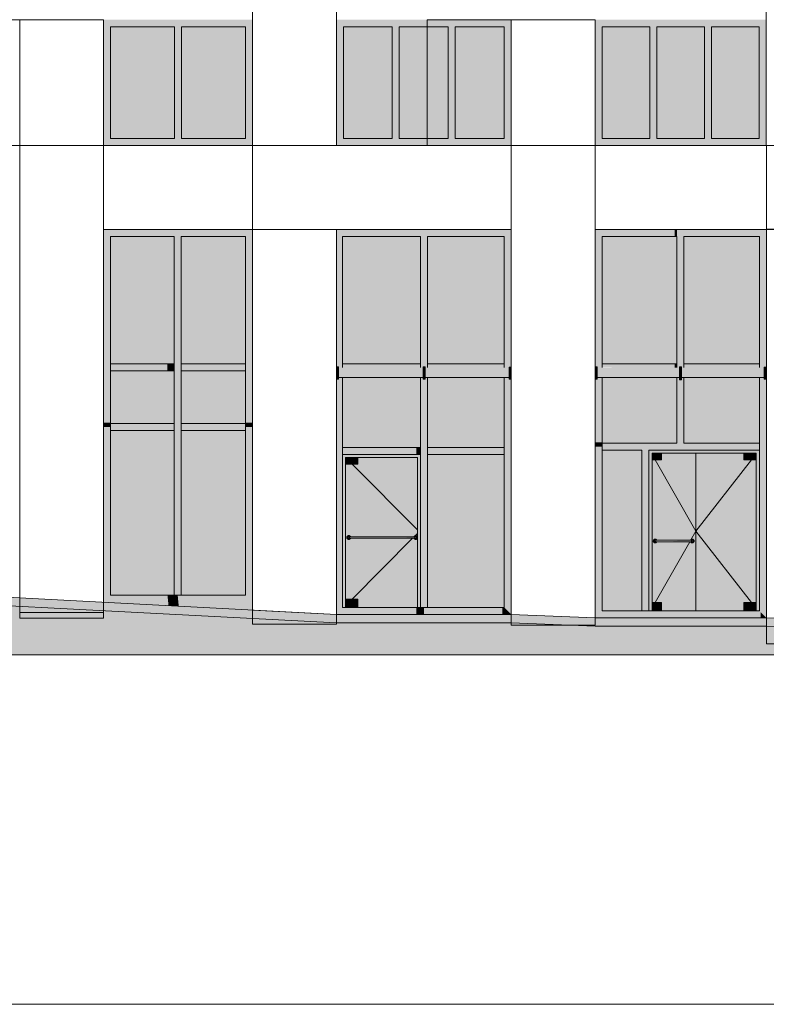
# Model space of a CAD drawing. Header units: millimetres. Extents: x 1036 to 193412, y -5275 to 5839817.
# Tile 92 of 104: x 171372 to 182052, y 5718719 to 5732808. Entities that reach past the tile are written whole.
import ezdxf

# ---------------------------------------------------------------- set-up
doc = ezdxf.new("R2010")
doc.units = ezdxf.units.MM
for name, color, linetype, lineweight, true_color in [('мелкий_dwg', 7, 'Continuous', 9, 0x767676), ('Фасады_Рабочий Лист _2__3_0_Ном__пера__161', 7, 'Continuous', 9, 0x656565), ('Фасады_Рабочий Лист _2__3_0_Ном__пера__2', 9, 'Continuous', 18, 0x808080)]:
    doc.layers.add(name, color=color, linetype=linetype, lineweight=lineweight, true_color=true_color)
for name, color, linetype, lineweight in [('Тонкие линии', 7, 'Continuous', 9), ('Фасады_Рабочий Лист _2__3_0', 7, 'Continuous', 9), ('Фасады_Рабочий Лист _2__3_0_Ном__пера__1', 7, 'Continuous', 9), ('Фасады_Рабочий Лист _2__3_0_Ном__пера__120', 7, 'Continuous', 9)]:
    doc.layers.add(name, color=color, linetype=linetype, lineweight=lineweight)
picture_1 = doc.add_image_def('image128.png', size_in_pixel=(882, 833))
picture_2 = doc.add_image_def('image130.png', size_in_pixel=(882, 833))
picture_3 = doc.add_image_def('image274.png', size_in_pixel=(882, 837))
picture_4 = doc.add_image_def('image275.png', size_in_pixel=(882, 837))
picture_5 = doc.add_image_def('image301.png', size_in_pixel=(882, 837))
picture_6 = doc.add_image_def('image302.png', size_in_pixel=(882, 837))
picture_7 = doc.add_image_def('image303.png', size_in_pixel=(882, 837))
picture_8 = doc.add_image_def('image304.png', size_in_pixel=(882, 837))
picture_9 = doc.add_image_def('image380.png', size_in_pixel=(729, 823))
picture_10 = doc.add_image_def('image424.png', size_in_pixel=(877, 829))
picture_11 = doc.add_image_def('image440.png', size_in_pixel=(877, 829))

# ---------------------------------------------------------------- blocks, each defined once
blk = doc.blocks.new('мелкий_dwg-21588910-Схема расположения расчетных фрагментов фасада корпуса 2')
at = {"layer": 'Фасады_Рабочий Лист _2__3_0', "true_color": 0xf8f8f8}
for points in [[(-6849133, 5731108), (-6849133, 5732708), (-6850048, 5732708), (-6850048, 5731108)], [(-6848991, 5731108), (-6848118, 5731108), (-6848118, 5732708), (-6849033, 5732708), (-6849033, 5731108)], [(-6846018, 5731108), (-6846018, 5732708), (-6846718, 5732708), (-6846718, 5731108)], [(-6845218, 5731108), (-6845218, 5732708), (-6845918, 5732708), (-6845918, 5731108)], [(-6844418, 5731108), (-6844418, 5732708), (-6845118, 5732708), (-6845118, 5731108)], [(-6842335, 5731108), (-6842335, 5732708), (-6843018, 5732708), (-6843018, 5731108)], [(-6841551, 5731108), (-6841551, 5732708), (-6842235, 5732708), (-6842235, 5731108)], [(-6840768, 5731108), (-6840768, 5732708), (-6841451, 5732708), (-6841451, 5731108)], [(-6849138, 5727882), (-6849138, 5729708), (-6850048, 5729708), (-6850048, 5727882)], [(-6849038, 5727882), (-6848117, 5727882), (-6848117, 5729708), (-6849038, 5729708)], [(-6845613, 5727882), (-6845613, 5729708), (-6846732, 5729708), (-6846732, 5727882)], [(-6844417, 5727882), (-6844417, 5729708), (-6845513, 5729708), (-6845513, 5727882)], [(-6843016, 5727882), (-6841947, 5727882), (-6841947, 5729708), (-6843016, 5729708)], [(-6841847, 5727882), (-6840767, 5727882), (-6840767, 5729708), (-6841847, 5729708), (-6841847, 5729693)], [(-6850048, 5727032), (-6849138, 5727032), (-6849138, 5727782), (-6850048, 5727782), (-6850048, 5727042)], [(-6848117, 5727032), (-6848117, 5727782), (-6849038, 5727782), (-6849038, 5727032), (-6848991, 5727032)], [(-6846530, 5726687), (-6845613, 5726687), (-6845613, 5727688), (-6846732, 5727688), (-6846732, 5726687)], [(-6844417, 5726687), (-6844417, 5727688), (-6845513, 5727688), (-6845513, 5726687), (-6845300, 5726687)], [(-6843016, 5726748), (-6841947, 5726748), (-6841947, 5727688), (-6843016, 5727688), (-6843016, 5726758)], [(-6840767, 5726758), (-6840767, 5727688), (-6841847, 5727688), (-6841847, 5726758), (-6841608, 5726758)], [(-6849138, 5724572), (-6849138, 5726932), (-6850048, 5726932), (-6850048, 5724572), (-6849219, 5724572)], [(-6848117, 5724572), (-6848117, 5726932), (-6849038, 5726932), (-6849038, 5724572), (-6848991, 5724572)], [(-6841847, 5726748), (-6840767, 5726748), (-6840767, 5726758), (-6841847, 5726758)], [(-6845675, 5724398), (-6845658, 5724398), (-6845663, 5725380), (-6845678, 5725372), (-6845697, 5725376), (-6845708, 5725388), (-6846618, 5725386), (-6846629, 5725375), (-6846649, 5725373), (-6846663, 5725382), (-6846669, 5725398), (-6846661, 5725416), (-6846646, 5725425), (-6846627, 5725421), (-6846617, 5725408), (-6845707, 5725410), (-6845696, 5725422), (-6845675, 5725424), (-6845662, 5725415), (-6845658, 5725408), (-6845658, 5726542), (-6846512, 5726542), (-6846512, 5726447), (-6846687, 5726447), (-6846687, 5724518), (-6846512, 5724518), (-6846512, 5724398)], [(-6845300, 5724398), (-6844417, 5724398), (-6844417, 5726587), (-6845513, 5726587), (-6845513, 5724398), (-6845363, 5724398)], [(-6842447, 5724348), (-6842447, 5726648), (-6843016, 5726648), (-6843016, 5724348), (-6842839, 5724348)], [(-6840987, 5724348), (-6840987, 5724468), (-6840812, 5724468), (-6840812, 5726508), (-6840987, 5726508), (-6840987, 5726603), (-6841677, 5726603), (-6841677, 5724348), (-6841608, 5724348)]]:
    blk.add_hatch(color=7, dxfattribs=at).paths.add_polyline_path(points)
at = {"layer": 'Фасады_Рабочий Лист _2__3_0', "true_color": 0xf9f9f9}
for points in [[(-6846732, 5727688), (-6845578, 5727688), (-6845578, 5727829), (-6846787, 5727829), (-6846787, 5727688)], [(-6845300, 5727688), (-6844347, 5727688), (-6844347, 5727829), (-6845548, 5727829), (-6845548, 5727688), (-6845513, 5727688)], [(-6842839, 5727688), (-6841912, 5727688), (-6841912, 5727829), (-6843086, 5727829), (-6843086, 5727688), (-6843016, 5727688)], [(-6840697, 5727688), (-6840697, 5727829), (-6841882, 5727829), (-6841882, 5727688), (-6840700, 5727688)]]:
    blk.add_hatch(color=7, dxfattribs=at).paths.add_polyline_path(points)
at = {"layer": 'Фасады_Рабочий Лист _2__3_0', "true_color": 0xf8f8f8}
h = blk.add_hatch(color=7, dxfattribs=at)
h.paths.add_polyline_path([(-6842165, 5724348), (-6841677, 5724348), (-6841677, 5726603), (-6842165, 5726603), (-6842165, 5726508), (-6842302, 5726508), (-6842302, 5724468), (-6842165, 5724468)])
h.paths.add_polyline_path([(-6842262, 5725322), (-6842280, 5725334), (-6842284, 5725348), (-6842277, 5725366), (-6842262, 5725375), (-6842243, 5725371), (-6842223, 5725358), (-6841752, 5725358), (-6841740, 5725372), (-6841720, 5725374), (-6841706, 5725365), (-6841701, 5725347), (-6841708, 5725330), (-6841723, 5725322), (-6841742, 5725326), (-6841752, 5725338), (-6842232, 5725338), (-6842247, 5725324), (-6842253, 5725322)])
at = {"layer": 'Фасады_Рабочий Лист _2__3_0', "true_color": 0xededed}
for points in [[(-6846637, 5725373), (-6846622, 5725382), (-6846618, 5725388), (-6846649, 5725392), (-6846651, 5725400), (-6846647, 5725407), (-6846618, 5725408), (-6846629, 5725421), (-6846646, 5725424), (-6846661, 5725415), (-6846668, 5725398), (-6846661, 5725382), (-6846646, 5725373)], [(-6845694, 5725400), (-6845694, 5725402), (-6845915, 5725400)], [(-6845694, 5725398), (-6845694, 5725400), (-6845915, 5725399)], [(-6845678, 5725373), (-6845663, 5725382), (-6845657, 5725398), (-6845663, 5725415), (-6845678, 5725424), (-6845696, 5725421), (-6845707, 5725408), (-6845675, 5725405), (-6845673, 5725397), (-6845678, 5725390), (-6845707, 5725388), (-6845696, 5725376), (-6845687, 5725373)], [(-6841740, 5725356), (-6841740, 5725357), (-6842223, 5725357)], [(-6841739, 5725355), (-6841740, 5725356), (-6842223, 5725356)], [(-6841739, 5725353), (-6841739, 5725355), (-6842223, 5725355)], [(-6841739, 5725352), (-6841739, 5725353), (-6842223, 5725353)], [(-6841738, 5725350), (-6841739, 5725352), (-6842223, 5725352)], [(-6841738, 5725348), (-6841738, 5725350), (-6842223, 5725350)], [(-6841723, 5725323), (-6841708, 5725332), (-6841701, 5725348), (-6841708, 5725365), (-6841723, 5725374), (-6841740, 5725371), (-6841747, 5725365), (-6841720, 5725355), (-6841718, 5725347), (-6841722, 5725340), (-6841751, 5725338), (-6841740, 5725326), (-6841732, 5725323)]]:
    blk.add_hatch(color=7, dxfattribs=at).paths.add_polyline_path(points)
at = {"layer": 'Фасады_Рабочий Лист _2__3_0', "true_color": 0xe6e6e4}
for points in [[(-6845694, 5725397), (-6845694, 5725398), (-6845915, 5725397)], [(-6841738, 5725347), (-6841738, 5725348), (-6842223, 5725348)]]:
    blk.add_hatch(color=254, dxfattribs=at).paths.add_polyline_path(points)
at = {"layer": 'Фасады_Рабочий Лист _2__3_0', "true_color": 0xe2e2e2}
for points in [[(-6845694, 5725395), (-6845694, 5725397), (-6845915, 5725395)], [(-6841739, 5725345), (-6841739, 5725347), (-6842223, 5725347)], [(-6841739, 5725343), (-6841739, 5725345), (-6842223, 5725345)], [(-6841739, 5725342), (-6841739, 5725343), (-6842223, 5725343)], [(-6841740, 5725341), (-6841740, 5725342), (-6842223, 5725342)], [(-6841740, 5725340), (-6841740, 5725341), (-6841740, 5725340)], [(-6830493, 5723719), (-6830493, 5723928), (-6832630, 5723928), (-6833834, 5723978), (-6836109, 5723978), (-6840670, 5724128), (-6843117, 5724128), (-6844317, 5724178), (-6846821, 5724178), (-6855440, 5724628), (-6857129, 5724628), (-6859453, 5724828), (-6861393, 5724828), (-6866974, 5724958), (-6868914, 5724958), (-6870114, 5725078), (-6872418, 5725078), (-6873618, 5725228), (-6877589, 5725228), (-6877589, 5725178), (-6878039, 5725178), (-6878039, 5723719), (-6839147, 5723719)]]:
    blk.add_hatch(color=254, dxfattribs=at).paths.add_polyline_path(points)
at = {"layer": 'Фасады_Рабочий Лист _2__3_0', "true_color": 0xe6e2e2}
blk.add_hatch(color=254, dxfattribs=at).paths.add_polyline_path([(-6832630, 5723928), (-6830493, 5723928), (-6830493, 5724048), (-6832628, 5724048), (-6833834, 5724098), (-6836109, 5724098), (-6840668, 5724248), (-6843116, 5724248), (-6844317, 5724298), (-6846818, 5724298), (-6855437, 5724748), (-6857129, 5724749), (-6859448, 5724948), (-6861393, 5724948), (-6866974, 5725078), (-6868914, 5725079), (-6870114, 5725198), (-6872418, 5725198), (-6873618, 5725348), (-6877687, 5725348), (-6877687, 5725298), (-6878039, 5725298), (-6878039, 5725178), (-6877589, 5725178), (-6877589, 5725228), (-6873601, 5725219), (-6872418, 5725078), (-6870114, 5725078), (-6868914, 5724958), (-6866974, 5724958), (-6861296, 5724828), (-6859453, 5724828), (-6857129, 5724628), (-6855440, 5724628), (-6846821, 5724178), (-6844317, 5724178), (-6843117, 5724128), (-6840670, 5724128), (-6836109, 5723978), (-6833834, 5723978)])
at = {"layer": 'Фасады_Рабочий Лист _2__3_0', "true_color": 0xededed}
h = blk.add_hatch(color=7, dxfattribs=at)
h.paths.add_polyline_path([(-6842257, 5725322), (-6842249, 5725324), (-6842242, 5725338), (-6842265, 5725342), (-6842267, 5725350), (-6842283, 5725353), (-6842280, 5725335), (-6842266, 5725324)])
h.paths.add_polyline_path([(-6842267, 5725350), (-6842262, 5725357), (-6842234, 5725358), (-6842244, 5725371), (-6842262, 5725374), (-6842277, 5725365), (-6842282, 5725357)])
at = {"layer": 'Фасады_Рабочий Лист _2__3_0_Ном__пера__161', "true_color": 0xededed}
for points in [[(-6848018, 5732708), (-6848018, 5732808), (-6850148, 5732808), (-6850148, 5732708), (-6848118, 5732708)], [(-6850048, 5731108), (-6850048, 5732708), (-6850148, 5732708), (-6850148, 5731108)], [(-6849033, 5731108), (-6849033, 5732708), (-6849133, 5732708), (-6849133, 5731108)], [(-6848018, 5731108), (-6848018, 5732708), (-6848118, 5732708), (-6848118, 5731108)], [(-6846718, 5732708), (-6844318, 5732708), (-6844318, 5732808), (-6846818, 5732808), (-6846818, 5732708)], [(-6846718, 5731108), (-6846718, 5732708), (-6846818, 5732708), (-6846818, 5731108)], [(-6845918, 5731108), (-6845918, 5732708), (-6846018, 5732708), (-6846018, 5731108)], [(-6845118, 5731108), (-6845118, 5732708), (-6845218, 5732708), (-6845218, 5731108)], [(-6844318, 5731108), (-6844318, 5732708), (-6844418, 5732708), (-6844418, 5731108)], [(-6840768, 5732708), (-6840668, 5732708), (-6840668, 5732808), (-6843118, 5732808), (-6843118, 5732708), (-6841451, 5732708)], [(-6843018, 5731108), (-6843018, 5732708), (-6843118, 5732708), (-6843118, 5731108)], [(-6842235, 5731108), (-6842235, 5732708), (-6842335, 5732708), (-6842335, 5731108)], [(-6841451, 5731108), (-6841451, 5732708), (-6841551, 5732708), (-6841551, 5731108)], [(-6840668, 5731108), (-6840668, 5732708), (-6840768, 5732708), (-6840768, 5731108)], [(-6849133, 5731008), (-6848018, 5731008), (-6848018, 5731108), (-6850148, 5731108), (-6850148, 5731008), (-6850048, 5731008)], [(-6846718, 5731008), (-6844318, 5731008), (-6844318, 5731108), (-6846818, 5731108), (-6846818, 5731008)], [(-6841551, 5731008), (-6840668, 5731008), (-6840668, 5731108), (-6843118, 5731108), (-6843118, 5731008), (-6842235, 5731008)], [(-6850148, 5727832), (-6850048, 5727832), (-6850048, 5729808), (-6850148, 5729808), (-6850148, 5727851)], [(-6850048, 5729708), (-6849138, 5729708), (-6849138, 5729808), (-6850048, 5729808)], [(-6849138, 5727782), (-6849038, 5727782), (-6849038, 5729808), (-6849138, 5729808), (-6849138, 5727851)], [(-6849038, 5729708), (-6848117, 5729708), (-6848117, 5729808), (-6849038, 5729808)], [(-6848017, 5727832), (-6848017, 5729808), (-6848117, 5729808), (-6848117, 5727832)], [(-6846787, 5727829), (-6846732, 5727829), (-6846732, 5729808), (-6846817, 5729808), (-6846817, 5727841), (-6846787, 5727841)], [(-6845613, 5729708), (-6845613, 5729808), (-6846732, 5729808), (-6846732, 5729708)], [(-6845613, 5727829), (-6845578, 5727829), (-6845578, 5727839), (-6845548, 5727839), (-6845548, 5727829), (-6845513, 5727829), (-6845513, 5729808), (-6845613, 5729808), (-6845613, 5727851)], [(-6844417, 5729708), (-6844417, 5729808), (-6845513, 5729808), (-6845513, 5729708)], [(-6844347, 5727829), (-6844347, 5727838), (-6844317, 5727838), (-6844317, 5729808), (-6844417, 5729808), (-6844417, 5727829)], [(-6843086, 5727829), (-6843016, 5727829), (-6843016, 5729808), (-6843116, 5729808), (-6843116, 5727839), (-6843086, 5727839)], [(-6843016, 5729708), (-6841978, 5729708), (-6841978, 5729808), (-6843016, 5729808)], [(-6841947, 5729708), (-6841947, 5729808), (-6841978, 5729808), (-6841978, 5729708)], [(-6841847, 5727829), (-6841847, 5729808), (-6841947, 5729808), (-6841947, 5727829), (-6841882, 5727830)], [(-6840767, 5729708), (-6840767, 5729808), (-6841847, 5729808), (-6841847, 5729708)], [(-6840697, 5727829), (-6840697, 5727838), (-6840667, 5727838), (-6840667, 5729808), (-6840767, 5729808), (-6840767, 5727829)], [(-6850048, 5727042), (-6850048, 5727832), (-6850148, 5727832), (-6850148, 5727042)], [(-6850048, 5727782), (-6849234, 5727782), (-6849234, 5727882), (-6850048, 5727882), (-6850048, 5727832)], [(-6849138, 5727782), (-6849138, 5727882), (-6849234, 5727882), (-6849234, 5727782)], [(-6849138, 5727032), (-6849038, 5727032), (-6849038, 5727782), (-6849138, 5727782)], [(-6848991, 5727782), (-6848117, 5727782), (-6848117, 5727882), (-6849038, 5727882), (-6849038, 5727782)], [(-6848117, 5727042), (-6848017, 5727042), (-6848017, 5727832), (-6848117, 5727832), (-6848117, 5727782)], [(-6846787, 5727696), (-6846787, 5727841), (-6846817, 5727841), (-6846817, 5727696)], [(-6846732, 5727829), (-6845613, 5727829), (-6845613, 5727882), (-6846732, 5727882), (-6846732, 5727841)], [(-6845575, 5727696), (-6845548, 5727696), (-6845548, 5727839), (-6845578, 5727839), (-6845578, 5727696)], [(-6845513, 5727829), (-6844417, 5727829), (-6844417, 5727882), (-6845513, 5727882), (-6845513, 5727839)], [(-6844317, 5727696), (-6844317, 5727838), (-6844347, 5727838), (-6844347, 5727696)], [(-6843086, 5727696), (-6843086, 5727839), (-6843116, 5727839), (-6843116, 5727696)], [(-6841978, 5727829), (-6841978, 5727882), (-6843016, 5727882), (-6843016, 5727832), (-6842839, 5727831)], [(-6841947, 5727829), (-6841947, 5727882), (-6841978, 5727882), (-6841978, 5727829)], [(-6841882, 5727688), (-6841883, 5727839), (-6841912, 5727839), (-6841912, 5727688), (-6841884, 5727688)], [(-6840767, 5727829), (-6840767, 5727882), (-6841847, 5727882), (-6841847, 5727829), (-6841608, 5727829)], [(-6840697, 5727696), (-6840667, 5727696), (-6840667, 5727838), (-6840697, 5727838), (-6840697, 5727829)], [(-6846817, 5727662), (-6846787, 5727662), (-6846787, 5727696), (-6846817, 5727696), (-6846817, 5727688)], [(-6846817, 5726938), (-6846732, 5726938), (-6846732, 5727688), (-6846787, 5727688), (-6846787, 5727662), (-6846817, 5727662), (-6846817, 5727067)], [(-6845513, 5726938), (-6845513, 5727688), (-6845548, 5727688), (-6845548, 5727662), (-6845578, 5727662), (-6845578, 5727688), (-6845613, 5727688), (-6845613, 5726938)], [(-6845548, 5727662), (-6845548, 5727696), (-6845578, 5727696), (-6845578, 5727662)], [(-6844417, 5726938), (-6844317, 5726938), (-6844317, 5727662), (-6844347, 5727662), (-6844347, 5727688), (-6844417, 5727688)], [(-6844347, 5727662), (-6844317, 5727662), (-6844317, 5727696), (-6844347, 5727696), (-6844347, 5727688)], [(-6843116, 5727662), (-6843086, 5727662), (-6843086, 5727696), (-6843116, 5727696), (-6843116, 5727688)], [(-6843116, 5726758), (-6843016, 5726758), (-6843016, 5727688), (-6843086, 5727688), (-6843086, 5727662), (-6843116, 5727662)], [(-6841847, 5726748), (-6841847, 5727688), (-6841882, 5727688), (-6841882, 5727654), (-6841912, 5727654), (-6841912, 5727688), (-6841947, 5727688), (-6841947, 5726748)], [(-6841882, 5727654), (-6841884, 5727688), (-6841912, 5727688), (-6841912, 5727654)], [(-6840667, 5726648), (-6840667, 5727662), (-6840697, 5727662), (-6840697, 5727688), (-6840767, 5727688), (-6840767, 5726648)], [(-6840667, 5727662), (-6840667, 5727696), (-6840697, 5727696), (-6840697, 5727662)], [(-6850048, 5726982), (-6850048, 5727042), (-6850148, 5727042), (-6850148, 5726982)], [(-6850148, 5724472), (-6850048, 5724572), (-6850048, 5726982), (-6850148, 5726982), (-6850148, 5724572)], [(-6850048, 5726932), (-6849138, 5726932), (-6849138, 5727032), (-6850048, 5727032), (-6850048, 5726982)], [(-6849073, 5724572), (-6849038, 5724572), (-6849038, 5727032), (-6849138, 5727032), (-6849138, 5724572), (-6849088, 5724572)], [(-6848991, 5726932), (-6848117, 5726932), (-6848117, 5727032), (-6849038, 5727032), (-6849038, 5726932)], [(-6848017, 5726982), (-6848017, 5727042), (-6848117, 5727042), (-6848117, 5726982)], [(-6848017, 5724472), (-6848017, 5726982), (-6848117, 5726982), (-6848117, 5724572)], [(-6846732, 5726637), (-6846732, 5726938), (-6846817, 5726938), (-6846817, 5726637)], [(-6845513, 5726637), (-6845513, 5726938), (-6845613, 5726938), (-6845613, 5726637)], [(-6844317, 5726637), (-6844317, 5726938), (-6844417, 5726938), (-6844417, 5726637)], [(-6845675, 5726587), (-6845675, 5726687), (-6846732, 5726687), (-6846732, 5726637), (-6846757, 5726637), (-6846757, 5726587), (-6846530, 5726587)], [(-6845613, 5726587), (-6845613, 5726687), (-6845675, 5726687), (-6845675, 5726587)], [(-6844417, 5726587), (-6844417, 5726687), (-6845513, 5726687), (-6845513, 5726587), (-6845300, 5726587)], [(-6843016, 5726698), (-6843016, 5726758), (-6843116, 5726758), (-6843116, 5726698)], [(-6843116, 5724248), (-6843016, 5724348), (-6843016, 5726698), (-6843116, 5726698), (-6843116, 5724251)], [(-6842447, 5726648), (-6842447, 5726748), (-6843016, 5726748), (-6843016, 5726648), (-6842839, 5726648)], [(-6842397, 5724348), (-6842347, 5724348), (-6842347, 5726748), (-6842447, 5726748), (-6842447, 5724348)], [(-6841844, 5726648), (-6840767, 5726648), (-6840767, 5726748), (-6842347, 5726748), (-6842347, 5726648), (-6841847, 5726648)], [(-6846817, 5724312), (-6846732, 5724398), (-6846732, 5726587), (-6846757, 5726587), (-6846757, 5726637), (-6846817, 5726637), (-6846817, 5724398)], [(-6846512, 5726542), (-6845658, 5726542), (-6845613, 5726587), (-6846732, 5726587), (-6846687, 5726542), (-6846530, 5726542)], [(-6846694, 5724398), (-6846687, 5724398), (-6846690, 5726546), (-6846732, 5726587), (-6846732, 5724398)], [(-6846687, 5726447), (-6846512, 5726447), (-6846512, 5726542), (-6846687, 5726542)], [(-6845658, 5724398), (-6845613, 5724398), (-6845613, 5726587), (-6845658, 5726542), (-6845658, 5724398)], [(-6845613, 5724398), (-6845513, 5724398), (-6845513, 5726637), (-6845613, 5726637), (-6845613, 5725143)], [(-6844317, 5724299), (-6844317, 5726637), (-6844417, 5726637), (-6844417, 5724398)], [(-6840987, 5726603), (-6840812, 5726603), (-6840767, 5726648), (-6842347, 5726648), (-6842302, 5726603), (-6841608, 5726603)], [(-6842306, 5724348), (-6842302, 5724348), (-6842307, 5726608), (-6842347, 5726648), (-6842347, 5724348)], [(-6842165, 5726508), (-6842165, 5726603), (-6842302, 5726603), (-6842302, 5726508)], [(-6840812, 5726508), (-6840812, 5726603), (-6840987, 5726603), (-6840987, 5726508)], [(-6840767, 5724348), (-6840767, 5726648), (-6840812, 5726603), (-6840812, 5724348)], [(-6840667, 5724248), (-6840667, 5726648), (-6840767, 5726648), (-6840767, 5724348), (-6840748, 5724329)], [(-6849219, 5724424), (-6849234, 5724572), (-6850048, 5724572), (-6850148, 5724472), (-6849234, 5724424)], [(-6849073, 5724416), (-6849088, 5724572), (-6849234, 5724572), (-6849219, 5724424)], [(-6848017, 5724361), (-6848017, 5724472), (-6848117, 5724572), (-6849088, 5724572), (-6849073, 5724416), (-6848991, 5724412)], [(-6846530, 5724298), (-6845675, 5724298), (-6845675, 5724398), (-6846732, 5724398), (-6846817, 5724312), (-6846817, 5724298)], [(-6846530, 5724398), (-6846512, 5724398), (-6846512, 5724518), (-6846687, 5724518), (-6846687, 5724398)], [(-6845563, 5724298), (-6845563, 5724398), (-6845675, 5724398), (-6845675, 5724298)], [(-6845363, 5724298), (-6845363, 5724398), (-6845563, 5724398), (-6845563, 5724298)], [(-6845363, 5724298), (-6844445, 5724298), (-6844445, 5724398), (-6845363, 5724398)], [(-6844445, 5724298), (-6844317, 5724298), (-6844417, 5724398), (-6844445, 5724398)], [(-6842165, 5724348), (-6842165, 5724468), (-6842302, 5724468), (-6842302, 5724348)], [(-6840812, 5724348), (-6840812, 5724468), (-6840987, 5724468), (-6840987, 5724348)], [(-6842397, 5724248), (-6842397, 5724348), (-6843016, 5724348), (-6843116, 5724248), (-6842839, 5724248)], [(-6842397, 5724248), (-6841978, 5724248), (-6841978, 5724348), (-6842397, 5724348)], [(-6841978, 5724248), (-6840748, 5724248), (-6840748, 5724329), (-6840767, 5724348), (-6841978, 5724348)], [(-6840668, 5724248), (-6840670, 5724250), (-6840748, 5724329), (-6840748, 5724248), (-6840668, 5724248)]]:
    blk.add_hatch(color=7, dxfattribs=at).paths.add_polyline_path(points)
at = {"layer": 'Фасады_Рабочий Лист _2__3_0_Ном__пера__1', "color": 253, "true_color": 0xaaaaaa}
for p, q in [((-6848018, 5732808), (-6848018, 5731008)), ((-6843118, 5732808), (-6843118, 5732808)), ((-6840667, 5731008), (-6840667, 5729808)), ((-6849038, 5727782), (-6849038, 5727882)), ((-6848117, 5727782), (-6848117, 5727882)), ((-6841947, 5727829), (-6841947, 5727882)), ((-6841847, 5727829), (-6841847, 5727882)), ((-6840767, 5727829), (-6840767, 5727882)), ((-6846787, 5727696), (-6846817, 5727696)), ((-6844417, 5726938), (-6844417, 5727688)), ((-6844317, 5727696), (-6844347, 5727696)), ((-6843086, 5727696), (-6843116, 5727696)), ((-6849138, 5726932), (-6849138, 5727032)), ((-6849038, 5726932), (-6848117, 5726932)), ((-6845613, 5726587), (-6845613, 5726687)), ((-6845513, 5726687), (-6845513, 5726587)), ((-6845658, 5726542), (-6845658, 5725408)), ((-6841677, 5726603), (-6841677, 5724348)), ((-6845691, 5725424), (-6845658, 5725458)), ((-6846687, 5724398), (-6846512, 5724398)), ((-6843117, 5724248), (-6840667, 5724248))]:
    blk.add_line(p, q, dxfattribs=at)
at = {"layer": 'Фасады_Рабочий Лист _2__3_0_Ном__пера__1', "color": 253, "true_color": 0xaaaaaa, "flags": 128}
for points in [[(-6848017, 5735808), (-6846818, 5735808), (-6846818, 5731008), (-6848017, 5731008)], [(-6844317, 5732808), (-6843118, 5732808), (-6843118, 5724248), (-6844317, 5724298)], [(-6837307, 5731008), (-6837307, 5729808), (-6843118, 5729808), (-6843118, 5731008)]]:
    blk.add_lwpolyline(points, close=True, dxfattribs=at)
for points in [[(-6851347, 5732808), (-6851347, 5724242), (-6850148, 5724242), (-6850148, 5732808), (-6851347, 5732808), (-6850148, 5732808)], [(-6844323, 5732808), (-6844318, 5732808), (-6844318, 5731008)], [(-6844317, 5731008), (-6844317, 5729808), (-6850148, 5729808), (-6850148, 5731008), (-6851347, 5731008), (-6844317, 5731008), (-6843118, 5731008)], [(-6846817, 5724298), (-6848017, 5724361), (-6848017, 5731008)], [(-6846817, 5729808), (-6846817, 5724298), (-6844317, 5724298)], [(-6850048, 5727882), (-6849234, 5727882), (-6849138, 5727882), (-6849138, 5729708), (-6849234, 5729708), (-6850048, 5729708), (-6850048, 5727832), (-6850048, 5727042), (-6850048, 5726982), (-6850048, 5724572), (-6849234, 5724572), (-6849138, 5724572)], [(-6848117, 5729708), (-6848117, 5727882), (-6849038, 5727882), (-6849038, 5729708), (-6848117, 5729708)], [(-6846732, 5727882), (-6845675, 5727882), (-6845613, 5727882), (-6845613, 5729708), (-6845675, 5729708), (-6846732, 5729708), (-6846732, 5727882), (-6846732, 5727832), (-6846732, 5727829)], [(-6844417, 5729708), (-6844417, 5727882), (-6844445, 5727882), (-6845513, 5727882), (-6845513, 5729708), (-6844445, 5729708), (-6844417, 5729708)], [(-6843016, 5727882), (-6841978, 5727882), (-6841947, 5727882), (-6841947, 5729708), (-6841978, 5729708), (-6843016, 5729708), (-6843016, 5727882), (-6843016, 5727832), (-6843016, 5727829)], [(-6840767, 5729708), (-6841847, 5729708), (-6841847, 5727882), (-6840767, 5727882), (-6840767, 5729708)], [(-6850048, 5727782), (-6849234, 5727782), (-6849138, 5727782), (-6849138, 5727882)], [(-6850048, 5726932), (-6849138, 5726932), (-6849138, 5724572), (-6849038, 5724572), (-6848117, 5724572), (-6848117, 5726982), (-6848117, 5727042), (-6848117, 5727782), (-6849038, 5727782), (-6849038, 5727032)], [(-6850048, 5727032), (-6849138, 5727032), (-6849138, 5727782)], [(-6846817, 5727841), (-6846787, 5727841), (-6846787, 5727696), (-6846787, 5727662), (-6846817, 5727662)], [(-6845613, 5727829), (-6845613, 5727832), (-6845613, 5727882)], [(-6845578, 5727696), (-6845578, 5727839), (-6845548, 5727839), (-6845548, 5727696), (-6845548, 5727662), (-6845578, 5727662), (-6845578, 5727696), (-6845548, 5727696)], [(-6845513, 5727829), (-6845513, 5727832), (-6845513, 5727882)], [(-6844417, 5727829), (-6844417, 5727832), (-6844417, 5727882)], [(-6844317, 5727662), (-6844347, 5727662), (-6844347, 5727838), (-6844317, 5727838)], [(-6843116, 5727662), (-6843116, 5727839), (-6843086, 5727839), (-6843086, 5727662), (-6843116, 5727662), (-6843116, 5724248)], [(-6841912, 5727688), (-6841912, 5727839), (-6841882, 5727839), (-6841882, 5727688), (-6841882, 5727654), (-6841912, 5727654), (-6841912, 5727688), (-6841882, 5727688)], [(-6840697, 5727696), (-6840697, 5727838), (-6840667, 5727838), (-6840667, 5727662), (-6840697, 5727662), (-6840697, 5727696), (-6840667, 5727696)], [(-6845613, 5724398), (-6845613, 5726587), (-6846732, 5726587), (-6846732, 5726687), (-6845675, 5726687), (-6845613, 5726687), (-6845613, 5726938), (-6845613, 5727688)], [(-6846732, 5727688), (-6846732, 5726938), (-6846732, 5726687)], [(-6845513, 5727688), (-6845513, 5726938), (-6845513, 5726687), (-6845413, 5726687), (-6845313, 5726687), (-6844445, 5726687), (-6844417, 5726687), (-6844417, 5726938)], [(-6843016, 5726748), (-6842447, 5726748), (-6842347, 5726748), (-6841978, 5726748), (-6841947, 5726748), (-6841947, 5726758), (-6841947, 5727688)], [(-6843016, 5727688), (-6843016, 5726758), (-6843016, 5726748), (-6843016, 5726698), (-6843016, 5726648)], [(-6841847, 5727688), (-6841847, 5726758), (-6841847, 5726748), (-6840767, 5726748), (-6840767, 5726758), (-6840767, 5727688)], [(-6849038, 5724572), (-6849038, 5726982), (-6849038, 5727032), (-6848117, 5727032)], [(-6844417, 5726587), (-6844445, 5726587), (-6845513, 5726587), (-6845513, 5724398), (-6845363, 5724398), (-6845313, 5724398), (-6844445, 5724398), (-6844417, 5724398), (-6844417, 5726637), (-6844417, 5726687)], [(-6840767, 5726648), (-6840767, 5726698), (-6840767, 5726748)], [(-6846732, 5726587), (-6846732, 5724398), (-6846687, 5724398), (-6846687, 5726542), (-6845658, 5726542)], [(-6846687, 5726447), (-6846512, 5726447), (-6846512, 5726542)], [(-6846687, 5726542), (-6846592, 5726447), (-6845658, 5725508)], [(-6842447, 5724348), (-6842447, 5726648), (-6843016, 5726648), (-6843016, 5724348), (-6842447, 5724348), (-6842397, 5724348), (-6842347, 5724348)], [(-6840812, 5726603), (-6840812, 5724348), (-6840767, 5724348), (-6840767, 5726648), (-6842347, 5726648), (-6842347, 5724348), (-6842302, 5724348), (-6842302, 5726603), (-6840812, 5726603)], [(-6842302, 5726508), (-6842165, 5726508), (-6842165, 5726603)], [(-6841746, 5725367), (-6841677, 5725488), (-6842259, 5726508), (-6842302, 5726584)], [(-6840812, 5724380), (-6840881, 5724468), (-6841677, 5725488), (-6840881, 5726508), (-6840812, 5726596)], [(-6840812, 5726508), (-6840987, 5726508), (-6840987, 5726603)], [(-6846687, 5724423), (-6846592, 5724518), (-6845727, 5725388)], [(-6846617, 5725388), (-6846618, 5725385), (-6846621, 5725381), (-6846624, 5725378), (-6846628, 5725375), (-6846632, 5725373), (-6846637, 5725372), (-6846642, 5725371), (-6846646, 5725372), (-6846651, 5725373), (-6846655, 5725375), (-6846659, 5725378), (-6846662, 5725381), (-6846665, 5725385), (-6846667, 5725389), (-6846668, 5725394), (-6846669, 5725398), (-6846668, 5725403), (-6846667, 5725408), (-6846665, 5725412), (-6846662, 5725416), (-6846659, 5725419), (-6846655, 5725422), (-6846651, 5725424), (-6846646, 5725425), (-6846642, 5725425), (-6846637, 5725425), (-6846632, 5725424), (-6846628, 5725422), (-6846624, 5725419), (-6846621, 5725416), (-6846618, 5725412), (-6846617, 5725408)], [(-6846642, 5725388), (-6846627, 5725388), (-6845698, 5725388), (-6845683, 5725388), (-6845681, 5725388), (-6845679, 5725389), (-6845678, 5725390), (-6845676, 5725391), (-6845675, 5725392), (-6845674, 5725393), (-6845673, 5725395), (-6845673, 5725397), (-6845673, 5725398), (-6845673, 5725400), (-6845673, 5725402), (-6845674, 5725403), (-6845675, 5725405), (-6845676, 5725406), (-6845678, 5725407), (-6845679, 5725408), (-6845681, 5725408), (-6845683, 5725408), (-6845698, 5725408), (-6846627, 5725408), (-6846642, 5725408), (-6846643, 5725408), (-6846645, 5725408), (-6846647, 5725407), (-6846648, 5725406), (-6846649, 5725405), (-6846650, 5725403), (-6846651, 5725402), (-6846651, 5725400), (-6846652, 5725398), (-6846651, 5725397), (-6846651, 5725395), (-6846650, 5725393), (-6846649, 5725392), (-6846648, 5725391), (-6846647, 5725390), (-6846645, 5725389), (-6846643, 5725388), (-6846642, 5725388)], [(-6846628, 5725408), (-6846629, 5725407), (-6846629, 5725406), (-6846630, 5725405), (-6846630, 5725403), (-6846630, 5725402), (-6846631, 5725400), (-6846631, 5725398), (-6846631, 5725397), (-6846630, 5725395), (-6846630, 5725393), (-6846630, 5725392), (-6846629, 5725391), (-6846629, 5725390), (-6846628, 5725389)], [(-6845708, 5725408), (-6845706, 5725412), (-6845703, 5725416), (-6845700, 5725419), (-6845696, 5725422), (-6845692, 5725424), (-6845687, 5725425), (-6845683, 5725425), (-6845678, 5725425), (-6845673, 5725424), (-6845669, 5725422), (-6845665, 5725419), (-6845662, 5725416), (-6845659, 5725412), (-6845657, 5725408), (-6845656, 5725403), (-6845656, 5725398), (-6845656, 5725394), (-6845657, 5725389), (-6845659, 5725385), (-6845662, 5725381), (-6845665, 5725378), (-6845669, 5725375), (-6845673, 5725373), (-6845678, 5725372), (-6845683, 5725371), (-6845687, 5725372), (-6845692, 5725373), (-6845696, 5725375), (-6845700, 5725378), (-6845703, 5725381), (-6845706, 5725385), (-6845708, 5725388)], [(-6845696, 5725408), (-6845696, 5725407), (-6845695, 5725406), (-6845694, 5725405), (-6845694, 5725403), (-6845694, 5725402), (-6845694, 5725400), (-6845694, 5725398), (-6845694, 5725397), (-6845694, 5725395), (-6845694, 5725393), (-6845694, 5725392), (-6845695, 5725391), (-6845696, 5725390), (-6845696, 5725389)], [(-6845658, 5725388), (-6845658, 5724398), (-6845613, 5724398), (-6845563, 5724398), (-6845513, 5724398)], [(-6842302, 5724392), (-6842259, 5724468), (-6841763, 5725338)], [(-6842232, 5725338), (-6842234, 5725335), (-6842237, 5725331), (-6842240, 5725328), (-6842244, 5725325), (-6842248, 5725323), (-6842253, 5725322), (-6842257, 5725321), (-6842262, 5725322), (-6842267, 5725323), (-6842271, 5725325), (-6842275, 5725328), (-6842278, 5725331), (-6842281, 5725335), (-6842283, 5725339), (-6842284, 5725344), (-6842284, 5725348), (-6842284, 5725353), (-6842283, 5725358), (-6842281, 5725362), (-6842278, 5725366), (-6842275, 5725369), (-6842271, 5725372), (-6842267, 5725374), (-6842262, 5725375), (-6842257, 5725375), (-6842253, 5725375), (-6842248, 5725374), (-6842244, 5725372), (-6842240, 5725369), (-6842237, 5725366), (-6842234, 5725362), (-6842232, 5725358)], [(-6842257, 5725338), (-6842242, 5725338), (-6841742, 5725338), (-6841727, 5725338), (-6841726, 5725338), (-6841724, 5725339), (-6841722, 5725340), (-6841721, 5725341), (-6841720, 5725342), (-6841719, 5725343), (-6841718, 5725345), (-6841718, 5725347), (-6841717, 5725348), (-6841718, 5725350), (-6841718, 5725352), (-6841719, 5725353), (-6841720, 5725355), (-6841721, 5725356), (-6841722, 5725357), (-6841724, 5725358), (-6841726, 5725358), (-6841727, 5725358), (-6841742, 5725358), (-6842242, 5725358), (-6842257, 5725358), (-6842259, 5725358), (-6842261, 5725358), (-6842262, 5725357), (-6842264, 5725356), (-6842265, 5725355), (-6842266, 5725353), (-6842267, 5725352), (-6842267, 5725350), (-6842267, 5725348), (-6842267, 5725347), (-6842267, 5725345), (-6842266, 5725343), (-6842265, 5725342), (-6842264, 5725341), (-6842262, 5725340), (-6842261, 5725339), (-6842259, 5725338), (-6842257, 5725338)], [(-6842244, 5725358), (-6842245, 5725357), (-6842245, 5725356), (-6842246, 5725355), (-6842246, 5725353), (-6842246, 5725352), (-6842247, 5725350), (-6842247, 5725348), (-6842247, 5725347), (-6842246, 5725345), (-6842246, 5725343), (-6842246, 5725342), (-6842245, 5725341), (-6842245, 5725340), (-6842244, 5725339)], [(-6841752, 5725358), (-6841751, 5725362), (-6841748, 5725366), (-6841745, 5725369), (-6841741, 5725372), (-6841737, 5725374), (-6841732, 5725375), (-6841727, 5725375), (-6841723, 5725375), (-6841718, 5725374), (-6841714, 5725372), (-6841710, 5725369), (-6841707, 5725366), (-6841704, 5725362), (-6841702, 5725358), (-6841701, 5725353), (-6841700, 5725348), (-6841701, 5725344), (-6841702, 5725339), (-6841704, 5725335), (-6841707, 5725331), (-6841710, 5725328), (-6841714, 5725325), (-6841718, 5725323), (-6841723, 5725322), (-6841727, 5725321), (-6841732, 5725322), (-6841737, 5725323), (-6841741, 5725325), (-6841745, 5725328), (-6841748, 5725331), (-6841751, 5725335), (-6841752, 5725338)], [(-6841741, 5725358), (-6841740, 5725357), (-6841740, 5725356), (-6841739, 5725355), (-6841739, 5725353), (-6841739, 5725352), (-6841738, 5725350), (-6841738, 5725348), (-6841738, 5725347), (-6841739, 5725345), (-6841739, 5725343), (-6841739, 5725342), (-6841740, 5725341), (-6841740, 5725340), (-6841741, 5725339)], [(-6877589, 5725228), (-6873618, 5725228), (-6872418, 5725078), (-6870114, 5725078), (-6868914, 5724958), (-6866974, 5724958), (-6861393, 5724828), (-6859453, 5724828), (-6857129, 5724628), (-6855440, 5724628), (-6846821, 5724178), (-6844317, 5724178), (-6843117, 5724128), (-6840670, 5724128), (-6836109, 5723978), (-6833834, 5723978), (-6832630, 5723928), (-6830493, 5723928)], [(-6872418, 5725198), (-6870108, 5725198), (-6868908, 5725078), (-6866973, 5725078), (-6861391, 5724948), (-6859448, 5724948), (-6857124, 5724748), (-6855437, 5724748), (-6846818, 5724298), (-6844317, 5724298), (-6843116, 5724248), (-6840668, 5724248), (-6836107, 5724098), (-6833832, 5724098), (-6832628, 5724048), (-6830493, 5724048)], [(-6846687, 5724518), (-6846512, 5724518), (-6846512, 5724398), (-6845675, 5724398), (-6845658, 5724398)], [(-6842165, 5724348), (-6842165, 5724468), (-6842302, 5724468)], [(-6840987, 5724348), (-6840987, 5724468), (-6840812, 5724468)], [(-6842302, 5724348), (-6841978, 5724348), (-6840812, 5724348)]]:
    blk.add_lwpolyline(points, dxfattribs=at)
at = {"layer": 'Фасады_Рабочий Лист _2__3_0_Ном__пера__120', "color": 253, "true_color": 0xaaaaaa, "flags": 128}
for points in [[(-6849133, 5732708), (-6849133, 5731108), (-6850048, 5731108), (-6850048, 5732708), (-6849133, 5732708)], [(-6848118, 5732708), (-6848118, 5731108), (-6849033, 5731108), (-6849033, 5732708), (-6848118, 5732708)], [(-6846018, 5732708), (-6846018, 5731108), (-6846718, 5731108), (-6846718, 5732708), (-6846018, 5732708)], [(-6845218, 5732708), (-6845218, 5731108), (-6845918, 5731108), (-6845918, 5732708), (-6845218, 5732708)], [(-6844418, 5732708), (-6844418, 5731108), (-6845118, 5731108), (-6845118, 5732708), (-6844418, 5732708)], [(-6842335, 5732708), (-6842335, 5731108), (-6843018, 5731108), (-6843018, 5732708), (-6842335, 5732708)], [(-6841551, 5732708), (-6841551, 5731108), (-6842235, 5731108), (-6842235, 5732708), (-6841551, 5732708)], [(-6840768, 5732708), (-6840768, 5731108), (-6841451, 5731108), (-6841451, 5732708), (-6840768, 5732708)]]:
    blk.add_lwpolyline(points, dxfattribs=at)
at = {"layer": 'Фасады_Рабочий Лист _2__3_0_Ном__пера__2', "color": 254, "true_color": 0xd4d4d4}
for p, q in [((-6845578, 5727688), (-6846787, 5727688)), ((-6844347, 5727688), (-6845548, 5727688)), ((-6841912, 5727688), (-6843086, 5727688)), ((-6840697, 5727688), (-6841882, 5727688))]:
    blk.add_line(p, q, dxfattribs=at)
at = {"layer": 'Фасады_Рабочий Лист _2__3_0_Ном__пера__1', "color": 253, "true_color": 0xaaaaaa}
image = blk.add_image(picture_4, insert=(-6848018, 5731008), size_in_units=(1200, 3000), rotation=0, dxfattribs=at)
image.dxf.flags = 7
image = blk.add_image(picture_3, insert=(-6840668, 5731008), size_in_units=(1200, 3000), rotation=0, dxfattribs=at)
image.dxf.flags = 7
image = blk.add_image(picture_1, insert=(-6851347, 5732808), size_in_units=(1200, 1800), rotation=-180, dxfattribs=at)
image.dxf.flags = 7
image = blk.add_image(picture_2, insert=(-6844317, 5732808), size_in_units=(1200, 1800), rotation=-180, dxfattribs=at)
image.dxf.flags = 7
image = blk.add_image(picture_6, insert=(-6851347, 5724325), size_in_units=(1200, 6683), rotation=0, dxfattribs=at)
image.dxf.flags = 7
image = blk.add_image(picture_10, insert=(-6850148, 5729808), size_in_units=(2130, 1200), rotation=0, dxfattribs=at)
image.dxf.flags = 7
image = blk.add_image(picture_9, insert=(-6848017, 5729808), size_in_units=(3700, 1200), rotation=0, dxfattribs=at)
image.dxf.flags = 7
image = blk.add_image(picture_7, insert=(-6844317, 5724143), size_in_units=(1200, 6866), rotation=0, dxfattribs=at)
image.dxf.flags = 7
image = blk.add_image(picture_11, insert=(-6843118, 5729808), size_in_units=(5810, 1200), rotation=0, dxfattribs=at)
image.dxf.flags = 7
image = blk.add_image(picture_5, insert=(-6848017, 5724159), size_in_units=(1200, 5649), rotation=0, dxfattribs=at)
image.dxf.flags = 7
image = blk.add_image(picture_8, insert=(-6840667, 5723876), size_in_units=(1200, 5933), rotation=0, dxfattribs=at)
image.dxf.flags = 7

msp = doc.modelspace()

# ---------------------------------------------------------------- linework, layer by layer
at = {"layer": 'Тонкие линии', "color": 7, "true_color": 0xffffff}
for p, q in [((192226, 5723719), (143226, 5723719)), ((143226, 5718719), (192226, 5718719))]:
    msp.add_line(p, q, dxfattribs=at)

# ---------------------------------------------------------------- block references
at = {"layer": 'мелкий_dwg', "color": 253, "true_color": 0xaaaaaa}
msp.add_blockref('мелкий_dwg-21588910-Схема расположения расчетных фрагментов фасада корпуса 2', (7022720, 0), dxfattribs=at)

doc.saveas('drawing.dxf')
